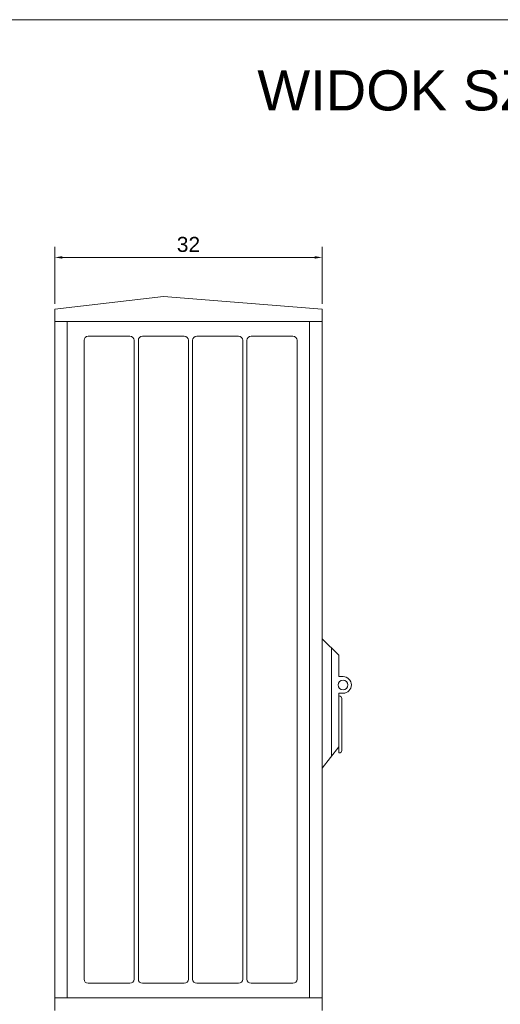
# Model space of a CAD drawing. Header units: metres. Extents: x 7168 to 12828, y 1523 to 3619.
# Tile 122 of 133: x 12055 to 12112, y 2221 to 2339. Entities that reach past the tile are written whole.
import ezdxf

# ---------------------------------------------------------------- set-up
doc = ezdxf.new("R2010")
doc.units = ezdxf.units.M
doc.linetypes.add('DASHEDX2', pattern=[1.5, 1, -0.5])
doc.linetypes.add('DGN Style 3', pattern=[2.649063, 1.892188, -0.756875])
doc.layers.add('82b-ramka niewidoczna', color=54, linetype='DGN Style 3', lineweight=30, plot=False)
doc.layers.add('w0', color=7, linetype='Continuous', lineweight=20)
doc.layers.add('wymiar', color=7, linetype='Continuous', lineweight=30)
doc.styles.add('ARIAL-CE', font='arial.ttf')
doc.styles.get("Standard").update_dxf_attribs({"font": 'arial.ttf'})

# ---------------------------------------------------------------- blocks, each defined once
blk = doc.blocks.new('HS_bok')
blk.add_lwpolyline([(2, 8.98), (2, 2.57), (0, 0), (0, 15.5), (2, 13.56), (2, 10.98)])
at = {"layer": 'w0', "color": 8}
blk.add_line((1.11, 14.43), (1.11, 1.42), dxfattribs=at)
at = {"layer": 'w0'}
for p, q in [((2, 10.98), (2.5, 10.98)), ((2, 8.98), (2.5, 8.98))]:
    blk.add_line(p, q, dxfattribs=at)
blk.add_lwpolyline([(2, 8.66), (2.05, 8.66, -0.414214), (2.35, 8.36), (2.35, 2.14, -0.414214), (2.05, 1.84), (2, 1.84)], format="xyb", close=True, dxfattribs=at)
blk.add_circle((2.5, 9.98), 0.576, dxfattribs=at)
blk.add_arc((2.5, 9.98), 1, 270, 90, dxfattribs=at)

msp = doc.modelspace()

# ---------------------------------------------------------------- linework, layer by layer
at = {"layer": '82b-ramka niewidoczna', "color": 6, "linetype": 'Continuous', "lineweight": 15}
msp.add_line((11873.064, 2338.978), (12293.064, 2338.978), dxfattribs=at)
at = {"layer": 'w0', "color": 7, "lineweight": 0}
for p, q in [((12071.818, 2305.829, -17586.496), (12058.818, 2304.329, -17586.496)), ((12071.818, 2305.829, -17586.496), (12090.818, 2304.329, -17586.496)), ((12058.818, 2220.329, -17586.496), (12058.818, 2304.329, -17586.496)), ((12058.818, 2304.329, -17586.496), (12058.818, 2302.829, -17586.496)), ((12090.818, 2304.329, -17586.496), (12090.818, 2220.329, -17586.496)), ((12090.818, 2302.829, -17586.496), (12090.818, 2304.329, -17586.496)), ((12058.818, 2302.829, -17586.496), (12090.818, 2302.829, -17586.496)), ((12060.318, 2302.829, -17586.496), (12060.318, 2299.829, -17586.496)), ((12060.318, 2302.829, -17586.496), (12089.318, 2302.829, -17586.496)), ((12060.318, 2221.829, -17586.496), (12060.318, 2302.829, -17586.496)), ((12089.318, 2302.829, -17586.496), (12089.318, 2221.829, -17586.496)), ((12062.318, 2224.079, -17586.496), (12062.318, 2300.579, -17586.496)), ((12062.818, 2301.079, -17586.496), (12067.818, 2301.079, -17586.496)), ((12068.318, 2300.579, -17586.496), (12068.318, 2224.079, -17586.496)), ((12068.818, 2224.079, -17586.496), (12068.818, 2300.579, -17586.496)), ((12069.318, 2301.079, -17586.496), (12074.318, 2301.079, -17586.496)), ((12074.818, 2300.579, -17586.496), (12074.818, 2224.079, -17586.496)), ((12075.318, 2224.079, -17586.496), (12075.318, 2300.579, -17586.496)), ((12075.818, 2301.079, -17586.496), (12080.818, 2301.079, -17586.496)), ((12081.318, 2300.579, -17586.496), (12081.318, 2224.079, -17586.496)), ((12081.818, 2224.079, -17586.496), (12081.818, 2300.579, -17586.496)), ((12082.318, 2301.079, -17586.496), (12087.318, 2301.079, -17586.496)), ((12087.818, 2300.579, -17586.496), (12087.818, 2224.079, -17586.496)), ((12067.818, 2223.579, -17586.496), (12062.818, 2223.579, -17586.496)), ((12074.318, 2223.579, -17586.496), (12069.318, 2223.579, -17586.496)), ((12080.818, 2223.579, -17586.496), (12075.818, 2223.579, -17586.496)), ((12087.318, 2223.579, -17586.496), (12082.318, 2223.579, -17586.496)), ((12090.818, 2221.829, -17586.496), (12058.818, 2221.829, -17586.496)), ((12058.818, 2221.829, -17586.496), (12058.818, 2220.329, -17586.496)), ((12089.318, 2221.829, -17586.496), (12060.318, 2221.829, -17586.496)), ((12090.818, 2220.329, -17586.496), (12090.818, 2221.829, -17586.496))]:
    msp.add_line(p, q, dxfattribs=at)
for centre, start, end in [((12062.818, 2300.579, -17586.496), 90, 180), ((12067.818, 2300.579, -17586.496), 0, 90), ((12069.318, 2300.579, -17586.496), 90, 180), ((12074.318, 2300.579, -17586.496), 0, 90), ((12075.818, 2300.579, -17586.496), 90, 180), ((12080.818, 2300.579, -17586.496), 0, 90), ((12082.318, 2300.579, -17586.496), 90, 180), ((12087.318, 2300.579, -17586.496), 0, 90), ((12062.818, 2224.079, -17586.496), 180, 270), ((12067.818, 2224.079, -17586.496), 270, 0), ((12069.318, 2224.079, -17586.496), 180, 270), ((12074.318, 2224.079, -17586.496), 270, 0), ((12075.818, 2224.079, -17586.496), 180, 270), ((12080.818, 2224.079, -17586.496), 270, 0), ((12082.318, 2224.079, -17586.496), 180, 270), ((12087.318, 2224.079, -17586.496), 270, 0)]:
    msp.add_arc(centre, 0.5, start, end, dxfattribs=at)
at = {"layer": 'wymiar', "color": 7, "lineweight": 0, "ltscale": 20}
for p, q in [((12058.818, 2304.954, -17586.496), (12058.818, 2311.761, -17586.496)), ((12090.818, 2304.954, -17586.496), (12090.818, 2311.761, -17586.496)), ((12059.718, 2310.511, -17586.496), (12089.918, 2310.511, -17586.496))]:
    msp.add_line(p, q, dxfattribs=at)
at = {"layer": 'wymiar', "color": 7, "lineweight": 0}
for points in [[(12059.718, 2310.661, -17586.496), (12059.718, 2310.361, -17586.496), (12058.818, 2310.511, -17586.496)], [(12089.918, 2310.361, -17586.496), (12089.918, 2310.661, -17586.496), (12090.818, 2310.511, -17586.496)]]:
    msp.add_solid(points, dxfattribs=at)

# ---------------------------------------------------------------- block references
at = {"layer": 'w0', "color": 7, "lineweight": 0}
msp.add_blockref('HS_bok', (12090.818, 2249.329, -17586.496), dxfattribs=at)

# ---------------------------------------------------------------- texts
at = {"layer": 'w0', "color": 7, "linetype": 'Continuous', "lineweight": 30}
msp.add_text('WIDOK SZAFY OŚWIETLENIOWEJ SO STEROWNICZEJ', height=4.8, dxfattribs=at).set_placement((12083.061, 2328.109, -3326.479))
at = {"layer": 'wymiar', "color": 7, "linetype": 'DASHEDX2', "lineweight": 0, "insert": (12074.818, 2312.055, -17586.496), "char_height": 1.8, "attachment_point": 5, "style": 'ARIAL-CE'}
msp.add_mtext('32', dxfattribs=at)

doc.saveas('drawing.dxf')
